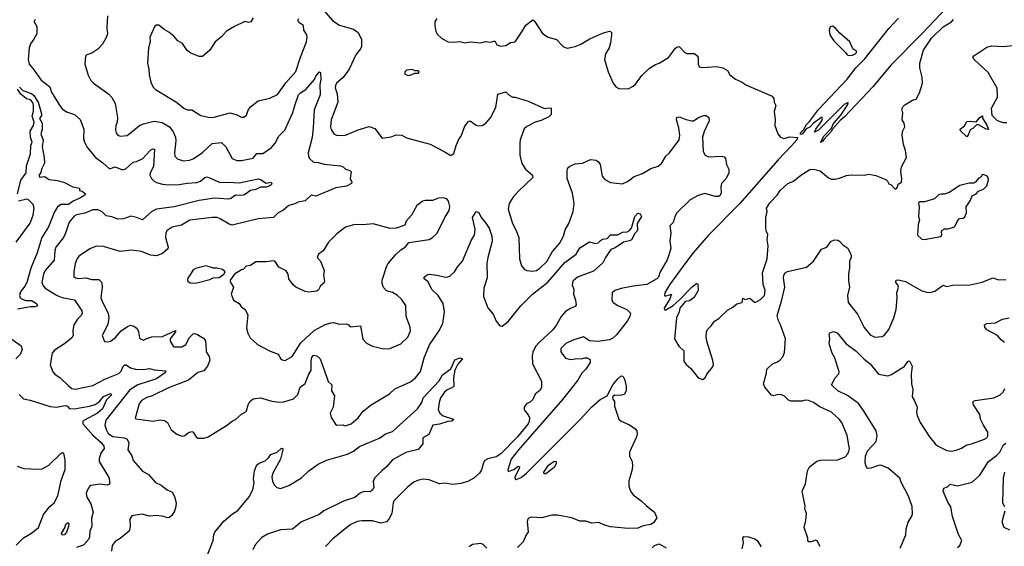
# Model space of a CAD drawing. Extents: x 2057697 to 2160550, y 827490 to 1016834.
# Tile 240 of 256: x 2102964 to 2111313, y 905406 to 909874. Entities that reach past the tile are written whole.
import ezdxf

# ---------------------------------------------------------------- set-up
doc = ezdxf.new("R2010")
doc.units = 0

msp = doc.modelspace()

# ---------------------------------------------------------------- linework, layer by layer
at = {"layer": '0CON20XD'}
for points in [[(2110829, 909981), (2110615, 909753.1), (2110351.9, 909488.1), (2110196.9, 909305), (2109958.3, 909048.3), (2109920.5, 909019.5), (2109855.7, 908944.3), (2109845, 908924.2), (2109781.7, 908858.3), (2109775, 908844), (2109755, 908832.5), (2109783.8, 908885), (2109847, 908953), (2109865, 908993.3), (2109927.3, 909062.7), (2109987.5, 909155), (2109990, 909170), (2109955, 909153.3), (2109736.2, 908935), (2109705, 908920), (2109713.9, 908946.1), (2109766.7, 909015), (2109772.5, 909035), (2109765, 909047.5), (2109694.1, 908995.9), (2109665, 908962.5), (2109633.3, 908946.7), (2109602.5, 908905), (2109585, 908900), (2109583.6, 908913.6), (2109610, 908940), (2109636, 908985), (2109660.9, 909009.1), (2109738.6, 909111.4), (2109980.2, 909369.8), (2110055, 909463.9), (2110129.2, 909540.8), (2110335, 909800), (2110415, 909885.3)], [(2103707.5, 909905), (2103702.9, 909805), (2103709.2, 909755), (2103698.5, 909721.5), (2103666.2, 909665), (2103626.7, 909625), (2103575, 909590), (2103534.1, 909575.9), (2103522.5, 909565), (2103516.7, 909495), (2103543.9, 909403.9), (2103567.7, 909357.7), (2103590, 909335), (2103721.2, 909241.2), (2103745, 909213.3), (2103773.9, 909163.9), (2103792, 909045), (2103791.2, 909005), (2103780, 908975), (2103775.9, 908935.9), (2103780.8, 908915), (2103795, 908894.2), (2103815, 908885.8), (2103875, 908890), (2103978.9, 908975), (2104015, 908990), (2104105, 909012.5), (2104171.2, 909001.2), (2104235, 908964.5), (2104265, 908921.1), (2104285.7, 908875.7), (2104288.4, 908845), (2104275.8, 908745), (2104280, 908715), (2104305, 908690.8), (2104355, 908675.6), (2104405, 908681.9), (2104435, 908694.4), (2104513.3, 908746.7), (2104595, 908823.1), (2104675, 908830.6), (2104712.5, 908795), (2104766.2, 908695), (2104805, 908678.6), (2104845, 908680), (2104945, 908700), (2104975, 908739.2), (2105025, 908738.6), (2105095, 908787.5), (2105131.4, 908825), (2105162, 908885), (2105212.4, 908937.6), (2105281.5, 909085), (2105298.6, 909155), (2105328.6, 909235), (2105345, 909252.9), (2105389.7, 909280.3), (2105462.5, 909367.5), (2105474.6, 909395.4), (2105505, 909430), (2105516, 909426), (2105516.5, 909365), (2105507.8, 909325), (2105512.7, 909235), (2105461.5, 909108.5), (2105452, 908955), (2105445.3, 908875), (2105411.5, 908745), (2105412.7, 908715), (2105421.1, 908695), (2105455, 908665.6), (2105495, 908662.5), (2105545, 908648.2), (2105685, 908632.9), (2105705.7, 908625.7), (2105727.5, 908605), (2105764.1, 908594.1), (2105773.6, 908583.6), (2105766.4, 908526.4), (2105780, 908495), (2105777.5, 908485), (2105735, 908461.4), (2105645, 908448.2), (2105475, 908377.5), (2105434.5, 908385.5), (2105385, 908335.8), (2105325, 908326.9), (2105298.3, 908311.7), (2105245, 908298.1), (2105195, 908253.8), (2105155, 908234), (2105115, 908196), (2104985, 908183.1), (2104881.1, 908158.9), (2104765, 908130.5), (2104739.4, 908139.4), (2104665.3, 908185.3), (2104634.5, 908195.5), (2104595, 908196.7), (2104407.9, 908172.1), (2104335, 908130), (2104257.9, 908112.1), (2104214, 908085), (2104202, 908065), (2104199.2, 908025), (2104222.5, 907945), (2104220.3, 907929.7), (2104175, 907888.8), (2104125, 907871.2), (2104072.5, 907875), (2103997.8, 907907.8), (2103915, 907918.1), (2103815, 907905.6), (2103675, 907950.8), (2103615, 907952.5), (2103565, 907932.5), (2103465, 907866.2), (2103448.3, 907841.7), (2103435.7, 907805), (2103421.9, 907735), (2103423.8, 907695), (2103437.5, 907685), (2103465, 907678.6), (2103525, 907684.4), (2103575, 907668.6), (2103635, 907670.8), (2103660, 907645), (2103664.4, 907604.4), (2103651.4, 907515), (2103665, 907476.7), (2103714.2, 907385), (2103720.8, 907345), (2103711.7, 907288.3), (2103663.8, 907195), (2103684.2, 907144.2), (2103715, 907140), (2103735, 907146.7), (2103775, 907174.2), (2103825.5, 907234.5), (2103879.1, 907270.9), (2103905, 907280.8), (2103933, 907273), (2103958.8, 907255), (2103971.2, 907225), (2103980, 907175), (2103987.5, 907165), (2104015, 907153.8), (2104040.8, 907169.2), (2104085, 907182), (2104175, 907186.7), (2104285.7, 907235.7), (2104285.5, 907225), (2104239.5, 907165), (2104240, 907145), (2104264.3, 907104.3), (2104275, 907098.8), (2104338.8, 907098.8), (2104373.4, 907116.6), (2104405, 907176.2), (2104435, 907208.8), (2104445, 907212), (2104465, 907205.7), (2104521.7, 907171.7), (2104535.7, 907155), (2104543.2, 907123.2), (2104545.6, 907055), (2104570, 907015), (2104575.6, 906985.6), (2104555.5, 906935), (2104525, 906895.6), (2104475, 906880.6), (2104395.4, 906814.6), (2104225, 906749.5), (2104086.3, 906683.7), (2104041.5, 906668.5), (2103997, 906643), (2103977.5, 906615), (2103943.3, 906493.3), (2103947.5, 906487.5), (2104095, 906467.1), (2104155, 906479.6), (2104193.3, 906473.3), (2104216, 906455), (2104247.5, 906395), (2104296.4, 906356.4), (2104341.2, 906341.2), (2104365, 906347.1), (2104395, 906370), (2104425, 906378.8), (2104435, 906373.3), (2104459.2, 906335), (2104475, 906324), (2104525.8, 906324.2), (2104562.5, 906335), (2104718.8, 906431.2), (2104765, 906468.8), (2104795, 906481.2), (2104845, 906526), (2104876.7, 906545), (2104886, 906555), (2104900, 906605), (2104915, 906633.3), (2104945, 906657.5), (2105005, 906664.3), (2105102.3, 906637.7), (2105165, 906628.6), (2105205, 906632.5), (2105285, 906657.5), (2105322.9, 906695), (2105343.1, 906755), (2105385, 906786), (2105414.6, 906865.4), (2105435, 906900), (2105436.6, 906983.4), (2105442.3, 907007.7), (2105455, 907026.9), (2105485, 907023.1), (2105511.9, 906995), (2105565, 906847.5), (2105580, 906805), (2105610, 906775), (2105608.8, 906725), (2105633.6, 906683.6), (2105621.2, 906585), (2105597.5, 906535), (2105605, 906500), (2105641.7, 906441.7), (2105653.6, 906433.6), (2105705, 906436.7), (2105725, 906426.7), (2105775, 906446.2), (2105835, 906496.2), (2105877.9, 906552.1), (2105944.6, 906605.4), (2106100, 906700), (2106145, 906741.4), (2106277.4, 906802.6), (2106320.8, 906835), (2106361.9, 906888.1), (2106394.6, 907005), (2106438.1, 907115), (2106519.3, 907230.7), (2106553.2, 907296.8), (2106566.7, 907395), (2106553.5, 907465), (2106513.3, 907535), (2106459.4, 907585), (2106428.3, 907648.3), (2106394, 907675), (2106395, 907690), (2106413.9, 907706.1), (2106435, 907713.3), (2106505, 907705.6), (2106575, 907689.5), (2106595, 907691.5), (2106615, 907701.1), (2106650, 907735), (2106679.5, 907780.5), (2106719.4, 907825), (2106795.7, 908005), (2106820, 908045), (2106825.6, 908095.6), (2106804.3, 908195.7), (2106834.2, 908245.8), (2106858, 908238), (2106878.5, 908195), (2106917.9, 908147.9), (2106943.8, 908105), (2106968.5, 908038.5), (2106970, 907995), (2106934.4, 907855), (2106924.5, 907805), (2106927.1, 907685), (2106898.6, 907595), (2106897.1, 907525), (2106935, 907428.8), (2106978, 907375), (2107004.4, 907315), (2107035, 907276.2), (2107055, 907272.5), (2107105, 907314.4), (2107214.5, 907445), (2107312.9, 907545), (2107443.4, 907646.6), (2107586.4, 907815), (2107683.8, 907885), (2107715, 907937.5), (2107795, 907990), (2107845, 907976.2), (2107868.3, 907981.7), (2107889.7, 908000.3), (2107905, 908010.6), (2107945, 908018.6), (2107975, 908047.3), (2108035, 908049.5), (2108075, 908070.5), (2108115.5, 908074.5), (2108135, 908084.3), (2108152.2, 908105), (2108180.3, 908205), (2108205, 908232.5), (2108225, 908227.3), (2108237.5, 908205), (2108201.1, 908145), (2108203.6, 908086.4), (2108180.6, 908059.4), (2108153.2, 908006.8), (2108135, 907997.3), (2108083.3, 907986.7), (2108012.5, 907937.5), (2107977.1, 907922.9), (2107931.4, 907855), (2107909.5, 907810.5), (2107830, 907740), (2107695, 907689.5), (2107655.8, 907655), (2107648.5, 907625), (2107664.3, 907585), (2107660, 907545), (2107677.5, 907495), (2107683.8, 907455), (2107675, 907440), (2107635, 907424.5), (2107593.3, 907396.7)], [(2104945, 909890), (2104923.6, 909856.4), (2104905, 909851.2), (2104873, 909857), (2104785, 909816.7), (2104716.7, 909775), (2104675, 909728.8), (2104620.8, 909685), (2104575, 909616.2), (2104515, 909562), (2104485, 909560), (2104415, 909588.6), (2104385, 909611.4), (2104345, 909670.8), (2104305.5, 909695.5), (2104270, 909735), (2104227.9, 909767.9), (2104189.2, 909789.2), (2104145, 909826.7), (2104125, 909827.5), (2104110.7, 909819.3), (2104067.5, 909725), (2104070, 909685), (2104056.2, 909635), (2104048.8, 909505), (2104060, 909455), (2104061.4, 909405), (2104075.6, 909345), (2104095, 909301.2), (2104115, 909281.2), (2104295, 909174), (2104355, 909124.2), (2104385, 909110), (2104425, 909108.8), (2104499.5, 909059.5), (2104575, 909042.9), (2104613, 909047), (2104745, 909084.4), (2104800, 909070), (2104845, 909046.2), (2104865, 909046.7), (2104886.7, 909065), (2104902, 909105), (2104922, 909135), (2104985, 909184.4), (2105085, 909208.9), (2105149.9, 909240.1), (2105221.7, 909338.3), (2105306.5, 909433.5), (2105343.8, 909555), (2105396.9, 909685), (2105400.8, 909725), (2105400, 909745), (2105373.3, 909785), (2105371.2, 909825), (2105330, 909850), (2105323.6, 909866.4), (2105330, 909885)], [(2105537, 909957), (2105619.2, 909865), (2105675, 909826.9), (2105795, 909793.1), (2105835, 909765.7), (2105861, 909705), (2105862.4, 909647.6), (2105855, 909626.7), (2105815.6, 909575), (2105758.2, 909455), (2105706.3, 909383.7), (2105649.1, 909335), (2105640.8, 909315), (2105639.2, 909295), (2105655.3, 909245.3), (2105661.8, 909175), (2105604.5, 909025), (2105600.6, 908965), (2105605, 908943.3), (2105628.8, 908905), (2105655, 908890.8), (2105727.5, 908895), (2105835, 908938.5), (2105926.1, 908966.1), (2105975, 908950), (2106038.3, 908868.3), (2106115, 908878.6), (2106155, 908896.9), (2106204.2, 908894.2), (2106245, 908872.5), (2106445, 908818), (2106562.5, 908755), (2106620.7, 908720.7), (2106645, 908737.5), (2106665, 908807.5), (2106691.2, 908865), (2106708, 908885), (2106738.3, 908971.7), (2106769.5, 909010.5), (2106785, 909016), (2106835, 908978), (2106855, 908972), (2106885, 908976), (2106916.2, 908995), (2106955, 909040), (2107001.7, 909128.3), (2107018.8, 909241.2), (2107085, 909262.5), (2107115, 909232.5), (2107145, 909217.5), (2107165, 909216.7), (2107275, 909183.3), (2107415, 909120), (2107455, 909126.7), (2107471.7, 909121.7), (2107469.3, 909070.7), (2107450.5, 909049.5), (2107385, 909018.8), (2107335, 909003.8), (2107263, 908967), (2107243, 908947), (2107209.2, 908855), (2107204.3, 908825), (2107204, 908725), (2107221.2, 908655), (2107253.3, 908605), (2107312.5, 908555), (2107316.2, 908535), (2107190, 908415), (2107145.5, 908364.5), (2107115.8, 908315), (2107105.8, 908265), (2107142.2, 908145), (2107170.9, 908090.9), (2107196, 908025), (2107201.4, 907845), (2107220, 907785), (2107244.5, 907754.5), (2107265, 907746), (2107315, 907740), (2107345, 907746.7), (2107374.3, 907765), (2107435, 907822.2), (2107483.4, 907906.6), (2107542.2, 907975), (2107574, 908036), (2107589.8, 908090.2), (2107619.6, 908145), (2107658.5, 908245), (2107666.8, 908315), (2107651.8, 908401.8), (2107606.9, 908525), (2107605.7, 908595), (2107613.3, 908616.7), (2107629.1, 908630.9), (2107675, 908649.4), (2107735, 908655.7), (2107805, 908686.9), (2107852.1, 908682.1), (2107869.7, 908669.7), (2107885.8, 908645), (2107904.3, 908545), (2107925, 908518.8), (2107975, 908493.8), (2108075, 908482), (2108118.7, 908501.3), (2108175, 908542.9), (2108245, 908568.6), (2108315, 908610.8), (2108378.3, 908631.7), (2108405.7, 908655), (2108442.2, 908715), (2108474.3, 908745), (2108555, 908853.3), (2108560.5, 908895), (2108554.4, 908955), (2108534.4, 909025), (2108537.5, 909045), (2108555, 909050), (2108615, 909025.7), (2108664.2, 909014.2), (2108677.5, 909015), (2108724.4, 909045.6), (2108765, 909061.2), (2108785, 909060), (2108807.5, 909045), (2108811.4, 909015), (2108767.8, 908925), (2108753, 908877), (2108759.2, 908755), (2108776.7, 908725), (2108805, 908710), (2108915, 908716), (2108938.8, 908708.8), (2108950, 908695), (2108958.8, 908645), (2108976.7, 908605), (2108976.7, 908575), (2108955, 908527.5), (2108914, 908485), (2108908, 908455), (2108911.2, 908405), (2108905, 908383.3), (2108890, 908375), (2108865, 908374.4), (2108775, 908400.4), (2108717.4, 908382.6), (2108649.2, 908345), (2108535.5, 908235), (2108520.9, 908209.1), (2108505, 908153.3), (2108475.6, 908124.4), (2108485.9, 908065.9), (2108478.1, 907995), (2108485.7, 907935), (2108466.9, 907866.9), (2108454.8, 907835), (2108396.1, 907735), (2108379.7, 907690.3), (2108365.3, 907674.7), (2108283.1, 907626.9), (2108165, 907612.1), (2108065, 907591.9), (2108010.8, 907575), (2107989.2, 907555), (2107985.8, 907495), (2107996.2, 907475), (2108035, 907447.5), (2108113.6, 907413.6), (2108142.5, 907382.5), (2108137.3, 907355), (2108116.3, 907315), (2108025, 907199), (2107995, 907172.9), (2107965, 907157.9), (2107865, 907144.2), (2107795, 907148.8), (2107743.6, 907183.6), (2107655, 907156), (2107595, 907126.2), (2107552, 907085), (2107553.8, 907055), (2107592.7, 907002.7)], [(2103096.7, 909875), (2103086.7, 909865), (2103086.2, 909855), (2103108, 909815), (2103108.1, 909755), (2103085, 909708.6), (2103055, 909667.5), (2103044.8, 909635.2), (2103034.7, 909534.7), (2103045, 909496), (2103086.6, 909446.6), (2103145, 909359.4), (2103219.4, 909305), (2103235, 909258), (2103295, 909156.2), (2103325, 909118.8), (2103360.9, 909090.9), (2103428.7, 909068.7), (2103476.6, 909026.6), (2103506.9, 908945), (2103505.6, 908865), (2103513.4, 908833.4), (2103534.5, 908794.5), (2103605, 908706.2), (2103670.3, 908660.3), (2103722.1, 908612.1), (2103735, 908610), (2103775, 908624.3), (2103835, 908599.5), (2103865, 908609.1), (2103925, 908664.4), (2103955, 908670.8), (2104008, 908695), (2104034.6, 908725.4), (2104075, 908768.6), (2104095, 908778), (2104106, 908775), (2104098, 908628), (2104069.5, 908575), (2104066.9, 908555), (2104081.1, 908525), (2104102.9, 908505), (2104125, 908492.3), (2104175, 908479.2), (2104225, 908472.8), (2104315, 908475.3), (2104385, 908487.2), (2104465, 908492), (2104496.2, 908503.8), (2104535, 908534.4), (2104555, 908540.6), (2104665, 908492.7), (2104735, 908496.6), (2104825, 908490.9), (2104985, 908524.6), (2105007.3, 908517.3), (2105055, 908487.5), (2105095, 908495.6), (2105101.4, 908485), (2105098.6, 908475), (2105085, 908463.1), (2105055, 908453.8), (2105005, 908454.2), (2104966.4, 908433.6), (2104920, 908425), (2104871.3, 908388.7), (2104846.6, 908383.4), (2104795, 908384.3), (2104755, 908356), (2104735, 908351.9), (2104615, 908360), (2104485, 908339.6), (2104275, 908285.9), (2104125, 908265.9), (2104085, 908247.5), (2104005, 908175.6), (2103955, 908195.5), (2103905.4, 908205.4), (2103845, 908184.5), (2103795, 908181.1), (2103745, 908202.2), (2103698.2, 908208.2), (2103662.3, 908242.3), (2103630.4, 908260.4), (2103585, 908261.8), (2103515, 908232.5), (2103445, 908217.8), (2103425, 908205.7), (2103384.6, 908155.4), (2103352.7, 908062.7), (2103335.3, 908024.7), (2103271.8, 907945), (2103262.3, 907915), (2103256.2, 907833.8), (2103180.9, 907745), (2103166.7, 907713.3), (2103152.1, 907645), (2103163.1, 907615), (2103181.4, 907595), (2103282.9, 907535), (2103325, 907517.8), (2103427.7, 907497.7), (2103492.2, 907405), (2103493.3, 907385), (2103485.6, 907365), (2103455, 907334), (2103424.5, 907285), (2103415.6, 907235.6), (2103416.9, 907195), (2103407.1, 907175), (2103345, 907122.9), (2103259.7, 907070.3), (2103239.2, 907045), (2103222.9, 906945), (2103244.3, 906885), (2103262, 906865), (2103308, 906835), (2103375, 906768.8)], [(2106500, 909885), (2106483.6, 909856.4), (2106483.9, 909823.9), (2106493.6, 909773.6), (2106507, 909747), (2106543.9, 909713.9), (2106597, 909687), (2106645, 909683.3), (2106695, 909690), (2106735, 909676.7), (2106785, 909686.2), (2106875, 909678), (2106915, 909690), (2106953.6, 909683.6), (2106993, 909693), (2107009.5, 909659.5), (2107045, 909650), (2107085.8, 909654.2), (2107125, 909681.2), (2107165, 909686.7), (2107221.7, 909771.7), (2107255, 909826.7), (2107315, 909873.3), (2107330.5, 909860.5), (2107396.1, 909756.1), (2107444.1, 909724.1), (2107515, 909706.7), (2107575, 909642.5), (2107605, 909633.3), (2107675, 909646.7), (2107717.3, 909662.7), (2107798.8, 909711.2), (2107905, 909760), (2107965, 909776.7), (2107975, 909772.5), (2107982.5, 909765), (2107982.5, 909745), (2107973, 909677), (2107961.2, 909635), (2107931.2, 909585), (2107922, 909535), (2107955, 909430), (2107997.5, 909335), (2108020, 909305), (2108045, 909291.2), (2108125, 909287.5), (2108165, 909308.8), (2108185, 909326.2), (2108240.5, 909399.5), (2108305, 909463.3), (2108355, 909493.3), (2108386.4, 909503.6), (2108465, 909554.2), (2108525, 909631.2), (2108535, 909641.2), (2108555, 909646.2), (2108605, 909594.2), (2108625, 909587.1), (2108685, 909586), (2108707.7, 909567.7), (2108716.2, 909555), (2108716.7, 909495), (2108725, 909472.5), (2108755, 909466.7), (2108873.9, 909476.1), (2108927.5, 909465), (2108965, 909443.3), (2108986.7, 909405), (2109035, 909370), (2109085, 909346.7), (2109127.8, 909317.8), (2109344.5, 909224.5), (2109358.8, 909205), (2109361.2, 909175), (2109376, 909145), (2109362.5, 909095), (2109370, 909025), (2109366.2, 908975), (2109393.3, 908905), (2109415, 908876.7), (2109445, 908866), (2109495, 908878.6), (2109560, 908875), (2109553.3, 908855), (2109507.9, 908802.1), (2109394.4, 908685), (2109069, 908311), (2108804.5, 908045), (2108675.6, 907895), (2108605, 907802.9), (2108474.4, 907625), (2108433.8, 907555), (2108432.5, 907535), (2108438.3, 907528.3), (2108490, 907545), (2108476, 907505), (2108430, 907425), (2108431.7, 907411.7), (2108442.5, 907412.5), (2108505, 907450), (2108557.1, 907492.9), (2108665, 907608.1), (2108703.3, 907635), (2108713.3, 907633.3), (2108716, 907575), (2108684.1, 907515.9), (2108645, 907488.8), (2108606.4, 907483.6), (2108562.5, 907425), (2108556.2, 907395), (2108533.8, 907345), (2108517, 907167), (2108553.9, 907103.9), (2108596.7, 907065), (2108597, 906977), (2108615, 906947.5), (2108653.9, 906913.9), (2108716.1, 906836.1), (2108755, 906821.2), (2108775.8, 906834.2), (2108791.2, 906865), (2108840, 906925), (2108846.2, 906945), (2108842.3, 906982.3), (2108790, 907145), (2108783.9, 907186.1), (2108786.7, 907225), (2108795.9, 907244.1), (2108828.8, 907275), (2108856.7, 907315), (2108891.7, 907338.3), (2108965, 907410), (2109010, 907435), (2109046.4, 907463.6), (2109090, 907475), (2109095, 907510), (2109115, 907500), (2109155, 907512.5), (2109195, 907477.5), (2109205, 907477.5), (2109245, 907498.8), (2109278.8, 907535), (2109284.2, 907575), (2109267.7, 907627.7), (2109263.5, 907725), (2109301.9, 907845), (2109310, 907955), (2109302, 908005), (2109308.8, 908055), (2109296.7, 908075), (2109291.2, 908105), (2109291.2, 908195), (2109301.2, 908245), (2109296.7, 908275), (2109325, 908320), (2109385.9, 908384.1), (2109413.8, 908425), (2109476.4, 908483.6), (2109525, 908503.3), (2109586.4, 908553.6), (2109665, 908604), (2109695.9, 908605.9), (2109751.7, 908591.7), (2109822.7, 908532.7), (2109845, 908521.2), (2109875, 908520), (2109915, 908528), (2109975, 908552), (2110015, 908558.8), (2110125, 908553.3), (2110165, 908563.8), (2110225, 908552.5), (2110308.3, 908518.3), (2110323.3, 908505), (2110335, 908482.5), (2110350, 908475), (2110385, 908440), (2110395, 908440), (2110408.3, 908451.7), (2110411.7, 908478.3), (2110440, 908495), (2110443.3, 908525), (2110436.2, 908585), (2110442, 908625), (2110484, 908705), (2110474.2, 908765), (2110457.1, 908815), (2110445.7, 908895), (2110449.2, 908925), (2110469.2, 908965), (2110463.8, 908995), (2110445.7, 909025), (2110453.6, 909083.6), (2110443.6, 909116.4), (2110452.5, 909135), (2110469.3, 909150.7), (2110535, 909190), (2110565, 909200), (2110595, 909252.5), (2110620.8, 909335), (2110617.1, 909385), (2110596.6, 909466.6), (2110595.6, 909505), (2110627.1, 909615), (2110695, 909715.7)], [(2109995, 909570), (2110025, 909573.8), (2110055, 909586.7), (2110062.5, 909605), (2110027.5, 909627.5), (2110002.5, 909685), (2109918.3, 909758.3), (2109877.5, 909805), (2109855, 909817.5), (2109837, 909813), (2109826.7, 909785), (2109833.3, 909745), (2109867.5, 909695), (2109966.4, 909596.4), (2109980, 909575), (2109995, 909570)], [(2110695, 909715.7), (2110795, 909811.9), (2110865.5, 909854.5), (2110882.5, 909875)], [(2111335, 908998.5), (2111305, 908999.1), (2111255, 909016.9), (2111211.3, 909061.3), (2111205.6, 909124.4), (2111254.2, 909215), (2111252.9, 909292.9), (2111177.5, 909425), (2111056.2, 909535), (2111047.5, 909555), (2111054.2, 909565.8), (2111165, 909640), (2111205, 909650.8), (2111305, 909646), (2111405, 909656.9)], [(2106255, 909400), (2106275, 909402.5), (2106315, 909420), (2106345, 909420), (2106350, 909435), (2106345, 909440), (2106315, 909440), (2106295, 909452.5), (2106245, 909446.7), (2106232.5, 909435), (2106227.5, 909415), (2106255, 909400)], [(2102962.6, 909302.6), (2102992, 909272), (2103065, 909247.7), (2103085, 909231.2), (2103120, 909175), (2103148.8, 909075), (2103147.8, 909062.2), (2103132, 909035), (2103155.6, 908995), (2103154.6, 908945.4), (2103144.4, 908905), (2103162.2, 908852.2), (2103154.6, 908795), (2103171.9, 908705), (2103173.4, 908656.6), (2103150, 908605), (2103143.9, 908576.1), (2103125, 908552.5), (2103135, 908538.8), (2103175, 908542.5), (2103215, 908517.5), (2103285, 908510), (2103345, 908492), (2103415, 908455.7), (2103470, 908445), (2103470, 908425), (2103495, 908420), (2103523.3, 908395), (2103516.7, 908385), (2103475, 908360.4), (2103416.1, 908333.9), (2103379.2, 908305), (2103315, 908304.4), (2103283.6, 908286.4), (2103257.8, 908242.2), (2103209.6, 908115), (2103151.2, 908025), (2103111.1, 907895), (2103058.4, 907765), (2103025.2, 907645), (2103008.3, 907611.7), (2102971.9, 907565), (2102962.1, 907535), (2102966.7, 907516.7), (2102980.6, 907505), (2103015, 907490), (2103065, 907491.1), (2103107.1, 907465), (2103116, 907445), (2103095, 907437.1), (2103055, 907437.5), (2102945, 907416.7)], [(2102944.3, 908395.7), (2102975, 908511.2), (2103018.8, 908575), (2103022, 908635), (2103054.4, 908735), (2103058, 908805), (2103070, 908835), (2103056.9, 908876.9), (2103052.8, 908927.2), (2103082, 908975), (2103086.5, 909005), (2103070, 909055), (2103082.3, 909097.7), (2103082.1, 909145), (2103075, 909170.8), (2103055, 909193.5), (2103022.2, 909202.2), (2102972.3, 909242.3), (2102945.8, 909285)], [(2110995, 908880), (2110941.7, 908931.7), (2110940, 908945), (2110976.4, 908973.6), (2110995, 909008.8), (2111025, 909013.3), (2111075, 909007.5), (2111105, 909042.5), (2111128.3, 909058.3), (2111128.3, 909038.3), (2111165, 908980), (2111178.3, 908941.7), (2111160, 908945), (2111095, 908982.5), (2111078.3, 908981.7), (2111045, 908950), (2111025, 908940), (2111007, 908893), (2110995, 908880)], [(2110645, 908007.5), (2110665, 908013.3), (2110776.1, 908033.9), (2110782.5, 908045), (2110780, 908075), (2110785, 908086.7), (2110805, 908098.8), (2110835, 908100), (2110885, 908113.8), (2110896.2, 908125), (2110915, 908167.5), (2110933.6, 908186.4), (2110965, 908190), (2110978.3, 908201.7), (2110992.5, 908235), (2110990, 908285), (2111023.6, 908336.4), (2111041.2, 908378.8), (2111075, 908397.5), (2111095, 908420), (2111137.5, 908435), (2111166.2, 908465), (2111180, 908515), (2111176.7, 908535), (2111166.7, 908545), (2111135, 908560), (2111125, 908557.5), (2111113, 908537), (2111092.5, 908525), (2111073, 908497), (2111055, 908487.5), (2111015, 908486.7), (2110935, 908467.5), (2110845, 908407.5), (2110805, 908392.5), (2110775, 908393.3), (2110755, 908386.7), (2110720, 908355), (2110635, 908327.5), (2110595, 908327.5), (2110585, 908320), (2110590, 908285), (2110586.7, 908205), (2110593.3, 908175), (2110583.8, 908135), (2110577.5, 908045), (2110615, 908012.5), (2110645, 908007.5)], [(2102934.1, 907985.9), (2103051.5, 908148.5), (2103077.8, 908215), (2103086.9, 908275), (2103079.2, 908305), (2103035, 908347.5), (2103025, 908350), (2102955, 908334)], [(2105215, 906983.3), (2105274, 907015), (2105347.6, 907132.4), (2105462.2, 907237.8), (2105553.2, 907286.8), (2105605, 907302.9), (2105625, 907304.2), (2105675, 907291.4), (2105735, 907293.8), (2105752.5, 907285), (2105767, 907267), (2105855, 907277.5), (2105875, 907162.5), (2105905, 907130), (2105955, 907103.3), (2106052.3, 907082.3), (2106103.6, 907083.6), (2106195, 907123.8), (2106255, 907181.2), (2106277.8, 907235), (2106276.2, 907265), (2106240.6, 907355), (2106238.8, 907448.8), (2106201.7, 907501.7), (2106166.7, 907535), (2106125, 907559.2), (2106074.3, 907574.3), (2106050.3, 907600.3), (2106038.1, 907635), (2106036.9, 907665), (2106077.1, 907785), (2106089.2, 907805), (2106151.7, 907878.3), (2106195, 907920), (2106235, 907947.5), (2106265, 907982.5), (2106435, 908010), (2106465, 908026.7), (2106505, 908063.3), (2106568, 908195), (2106607.1, 908255), (2106611.7, 908288.3), (2106600.8, 908335), (2106585, 908354), (2106555, 908362.5), (2106515, 908359.2), (2106465, 908340), (2106405, 908341.1), (2106381.2, 908335), (2106331.9, 908298.1), (2106286.7, 908215), (2106240, 908165), (2106229.3, 908130.7), (2106156.4, 908103.6), (2106105, 908101.2), (2105962.7, 908142.7), (2105875, 908134.2), (2105796.4, 908136.4), (2105785, 908131.2), (2105727.9, 908112.1), (2105653.8, 908056.2), (2105581.2, 907985), (2105536.4, 907913.6), (2105497.5, 907885), (2105487.5, 907855), (2105513.6, 907823.6), (2105546.1, 907746.1), (2105541.2, 907705), (2105548.8, 907655), (2105541.7, 907638.3), (2105514, 907615), (2105499.1, 907580.9), (2105485, 907570.8), (2105416.9, 907563.1), (2105385, 907566.9), (2105305, 907605.7), (2105283.8, 907623.8), (2105245.8, 907675), (2105240, 907715), (2105225, 907742.5), (2105161.2, 907775), (2105131.7, 907821.7), (2105118.3, 907828.3), (2105055, 907818.8), (2104965, 907818.8), (2104921.7, 907788.3), (2104885, 907783.3), (2104862.5, 907757.5), (2104845, 907752.5), (2104785, 907713.8), (2104747.5, 907665), (2104748.3, 907648.3), (2104776.2, 907605), (2104756.7, 907545), (2104777.5, 907495), (2104825, 907466.7), (2104844.1, 907434.1), (2104871.7, 907418.3), (2104899.3, 907369.3), (2104887, 907257), (2104897.5, 907215), (2104917.5, 907175), (2104979.3, 907119.3), (2105083, 907063), (2105155, 907036.7), (2105177, 906997), (2105188.3, 906988.3), (2105215, 906983.3)], [(2109752.5, 905405), (2109725, 905452.5), (2109715, 905457.5), (2109675, 905443.3), (2109655, 905442.5), (2109647.5, 905455), (2109647.5, 905475), (2109616.2, 905565), (2109631.2, 905625), (2109636, 905685), (2109621.2, 905725), (2109623.6, 905746.4), (2109600, 905875), (2109626.2, 905935), (2109644, 906045), (2109660.5, 906079.5), (2109723, 906127), (2109755, 906136.7), (2109900.7, 906139.3), (2109962.5, 906165), (2109985, 906190), (2109995, 906212.5), (2110000, 906235), (2109996.1, 906263.9), (2109980, 906345), (2109934.2, 906455), (2109913.8, 906485), (2109848.8, 906545), (2109748.5, 906588.5), (2109695, 906625.6), (2109652.4, 906642.4), (2109625, 906645.7), (2109595, 906638.6), (2109505, 906638.1), (2109483.8, 906645), (2109448.3, 906678.3), (2109425, 906690.8), (2109395, 906692.9), (2109355, 906683.8), (2109338.3, 906688.3), (2109281.2, 906755), (2109272, 906785), (2109296.6, 906873.4), (2109300.7, 906909.3), (2109348.8, 906955), (2109385, 906967.5), (2109410, 906985), (2109435.5, 907014.5), (2109449.7, 907050.3), (2109456.5, 907165), (2109415.9, 907285.9), (2109398.3, 907318.3), (2109388.1, 907365), (2109424.6, 907485), (2109452.9, 907605), (2109440.6, 907685), (2109443.6, 907706.4), (2109454.6, 907725.4), (2109475, 907736.9), (2109635.5, 907774.5), (2109696.2, 907825), (2109764.2, 907925.8), (2109807.3, 907942.7), (2109845, 907993.8), (2109875, 908006.2), (2109902.3, 908002.3), (2109915.7, 907995.7), (2109942.7, 907962.7), (2109985, 907936.7), (2110013.3, 907875), (2110013.3, 907855), (2110000, 907825), (2110001.7, 907768.3), (2109992.5, 907715), (2109992.3, 907657.7), (2110000, 907605), (2109984.2, 907535), (2109989.2, 907475), (2110069.2, 907375), (2110125, 907261.2), (2110175, 907200), (2110215, 907180), (2110276.7, 907186.7), (2110295, 907193.3), (2110334.2, 907245.8), (2110377.1, 907345), (2110395.6, 907414.4), (2110405.7, 907515), (2110403.2, 907556.8), (2110416.9, 907605), (2110410.8, 907625), (2110394.3, 907645), (2110395.7, 907664.3), (2110415, 907667.5), (2110475, 907651.9), (2110615, 907573.8), (2110655, 907561.2), (2110685, 907560), (2110725, 907570), (2110795, 907621.2), (2110825, 907611.2), (2110875, 907622.5), (2111025, 907624.2), (2111125, 907647.5), (2111215, 907683.1), (2111265, 907667.1), (2111325, 907670)], [(2104435, 907637.5), (2104465, 907642.5), (2104575, 907668.8), (2104605, 907683.8), (2104655, 907686.7), (2104696.2, 907715), (2104705.9, 907735.9), (2104684.1, 907754.1), (2104635, 907766.7), (2104607, 907767), (2104545, 907786.7), (2104455, 907763.8), (2104435, 907752.5), (2104405, 907700), (2104390, 907685), (2104387.5, 907665), (2104390, 907655), (2104410.7, 907640.7), (2104435, 907637.5)], [(2107593.3, 907396.7), (2107555.3, 907354.7), (2107516, 907285), (2107485, 907243.5), (2107370.9, 907139.1), (2107339.1, 907100.9), (2107315, 907053.3), (2107309.5, 907025), (2107313.1, 906955), (2107387.7, 906807.7), (2107390, 906755), (2107378.3, 906731.7), (2107335, 906697.5), (2107315, 906652.5), (2107295, 906632.5), (2107262.5, 906615), (2107243, 906587), (2107242.5, 906565), (2107275, 906522.5), (2107287.5, 906495), (2107284.4, 906465), (2107274.6, 906445), (2107184.7, 906335), (2107045, 906191.3), (2107005, 906164.4), (2106935, 906147.5), (2106907, 906133), (2106896.7, 906115), (2106880.8, 906055), (2106862.2, 906025), (2106815.6, 905985), (2106765, 905957.1), (2106705, 905939.5), (2106635, 905931.4), (2106572.7, 905942.7), (2106524.4, 905935.6), (2106435, 905970), (2106385, 905975.2), (2106345, 905968.3), (2106305, 905949.3), (2106252, 905908), (2106139.6, 905795), (2106131.1, 905775), (2106119.2, 905685), (2106094.8, 905635.3), (2106075, 905613.6), (2106025, 905602.2), (2105955, 905622.5), (2105865, 905622.9), (2105825, 905617.1), (2105765, 905588.8), (2105620.3, 905469.7), (2105556, 905405)], [(2111315.8, 907135), (2111286.2, 907156.2), (2111255.4, 907195.4), (2111165, 907242), (2111148, 907265), (2111143.8, 907285), (2111165, 907295.8), (2111237.3, 907302.7), (2111297.3, 907332.7), (2111355, 907344.4)], [(2110182.1, 906067.9), (2110157.1, 906067.1), (2110142.8, 906082.8), (2110134.6, 906115), (2110135, 906172.5), (2110155, 906218.9), (2110227.1, 906295), (2110234.4, 906345), (2110225.4, 906385.4), (2110119.3, 906559.3), (2110076.4, 906616.4), (2109984.7, 906684.7), (2109902, 906725), (2109847.5, 906775), (2109877.5, 906835), (2109910.7, 906869.3), (2109913.3, 906885), (2109875.6, 907005), (2109853.1, 907045), (2109828.6, 907125), (2109832.5, 907165), (2109828, 907205), (2109835, 907218), (2109865, 907227.5), (2109895, 907216), (2109973.4, 907123.4), (2110054.3, 907064.3), (2110125, 906994), (2110175, 906952.9), (2110245, 906866.9), (2110325, 906852.9), (2110357.4, 906862.6), (2110441.7, 906918.3), (2110465, 906927.5), (2110495, 906972.5), (2110505, 906980), (2110513, 906973), (2110533.1, 906935), (2110522.9, 906865), (2110527.1, 906785), (2110538.5, 906735), (2110531.4, 906675), (2110550, 906645), (2110572.9, 906585), (2110568.9, 906545), (2110573.3, 906515), (2110599.1, 906455), (2110678.1, 906335), (2110727.1, 906275), (2110748, 906258), (2110825, 906218.1), (2110865, 906214.3), (2110905, 906221.4), (2110951.3, 906238.7), (2110995, 906265.8), (2111035.4, 906274.6), (2111145, 906315.8), (2111165, 906326.2), (2111173.9, 906343.9), (2111174.4, 906375), (2111135.5, 906435), (2111111.9, 906485), (2111105.7, 906525), (2111051.2, 906605), (2111046.7, 906625), (2111052.9, 906637.1), (2111065.8, 906644.2), (2111225.3, 906664.7), (2111278.7, 906691.3), (2111304.5, 906715), (2111316.2, 906745)], [(2102889.2, 907169.2), (2102975.3, 907105.3), (2102985.6, 907075), (2102967.4, 907032.6), (2102932.5, 906995)], [(2104555.4, 905334.6), (2104605.5, 905454.5), (2104610.6, 905505), (2104620, 905525), (2104695, 905618), (2104768.7, 905681.3), (2104815, 905709.2), (2104908.6, 905825), (2104940, 905885), (2104950.9, 905945), (2104947.4, 905977.4), (2104954.4, 906045), (2104975, 906096.2), (2104995, 906111.2), (2105045, 906131.2), (2105075, 906156.2), (2105094, 906186), (2105146.5, 906203.5), (2105185, 906239.2), (2105195.6, 906235.6), (2105195.7, 906224.3), (2105174.2, 906145), (2105110.5, 906025), (2105103.3, 905995), (2105108.1, 905955), (2105125, 905923.8), (2105145, 905904), (2105175.9, 905895.9), (2105245, 905922.2), (2105355, 905987.8), (2105415, 906045.7), (2105495, 906102.5), (2105565.8, 906135.8), (2105745, 906187.1), (2105795, 906214.3), (2105845, 906251.4), (2105986.7, 906313.3), (2106015, 906324.3), (2106065, 906359.4), (2106125, 906380), (2106337.3, 906572.7), (2106374.3, 906625), (2106385, 906666), (2106520.3, 906809.7), (2106548.2, 906861.8), (2106619.6, 906910.4), (2106655, 906986.7), (2106695, 907004), (2106717.5, 906995), (2106680.2, 906949.8), (2106655, 906900), (2106643.3, 906835), (2106645.9, 906764.1), (2106635, 906752), (2106587.5, 906732.5), (2106565, 906712.5), (2106531.1, 906665), (2106520.8, 906625), (2106513.9, 906566.1), (2106526.7, 906535), (2106555, 906514), (2106642.5, 906485), (2106640, 906475), (2106625, 906466.2), (2106594, 906464), (2106525, 906441.4), (2106467, 906433), (2106432.5, 906355), (2106383.8, 906325), (2106383.3, 906275), (2106342.5, 906227.5), (2106238, 906202), (2106125, 906140), (2106075, 906080), (2106033.4, 906046.6), (2105973.8, 905985), (2105962.5, 905955), (2105966.9, 905905), (2105955.4, 905884.6), (2105935, 905869.2), (2105885, 905870), (2105855, 905860), (2105805, 905821.2), (2105710.4, 905789.6), (2105544.1, 905705.9), (2105504, 905675), (2105355, 905614.2), (2105278.7, 905551.3), (2105175, 905545.5), (2105065, 905507.8), (2105018.6, 905481.4), (2104960.9, 905419.1), (2104941.8, 905375)], [(2107592.7, 907002.7), (2107635, 906991.2), (2107695, 907000), (2107725, 906996.2), (2107755, 907006.2), (2107775, 907003.8), (2107801.2, 906991.2), (2107800, 906965), (2107765, 906909.1), (2107730.5, 906875), (2107697.7, 906815), (2107568, 906652), (2107194.6, 906225), (2107132.5, 906145), (2107103.3, 906055), (2107105, 906040), (2107155, 906058.8), (2107190, 906085), (2107201.7, 906081.7), (2107198.8, 906065), (2107161.2, 905995), (2107165, 905977.5), (2107175, 905973.3), (2107215, 905988.8), (2107262.8, 906027.2), (2107715, 906478.2), (2107815, 906588), (2107885, 906652.2), (2107946.4, 906683.6), (2107993.6, 906775), (2108035, 906827.9), (2108065, 906851.1), (2108079.5, 906849.5), (2108091.9, 906825), (2108106, 906765), (2108106.1, 906723.9), (2108090, 906695), (2108055, 906686.7), (2108010.7, 906689.3), (2107990, 906675), (2107992.5, 906655), (2108007.5, 906635), (2108006.7, 906595), (2108045, 906483.3), (2108065, 906468), (2108135, 906436.2), (2108180, 906405), (2108196.7, 906385), (2108199.5, 906360.5), (2108194.2, 906335), (2108136.2, 906205), (2108135, 906170), (2108156.2, 906125), (2108161.2, 906085), (2108155.8, 906045), (2108127.9, 905962.1), (2108128.9, 905915), (2108144, 905874), (2108165, 905841.4), (2108235, 905792.5), (2108278.7, 905748.7), (2108346.2, 905695), (2108367, 905647), (2108337.5, 905605), (2108315, 905591.2), (2108249.5, 905580.5), (2108205, 905560), (2108125, 905556), (2107975, 905571.2), (2107924, 905584), (2107875, 905608.8), (2107815, 905602.5), (2107765, 905620), (2107715, 905618), (2107645, 905647.1), (2107525, 905670), (2107475, 905670.8), (2107391.7, 905648.3), (2107305, 905653.3), (2107285, 905647.5), (2107273.9, 905636.1), (2107266.7, 905615), (2107276.7, 905525), (2107261.7, 905508.3), (2107233.3, 905445), (2107185, 905396.7)], [(2103375, 906768.8), (2103405, 906745.8), (2103435, 906740), (2103585, 906769.4), (2103692.6, 906827.4), (2103805, 906871.4), (2103825, 906892.9), (2103842.5, 906935), (2103855, 906946.1), (2103865.8, 906945.8), (2103905, 906920), (2103945, 906908.2), (2104014.1, 906905.9), (2104065.5, 906915.5), (2104105, 906903.8), (2104200, 906895), (2104201.4, 906885), (2104191.5, 906875), (2104125, 906825.6), (2103966.9, 906775), (2103897.7, 906732.3), (2103694, 906475), (2103686.2, 906435), (2103699.1, 906390.9), (2103715, 906362.5), (2103755, 906338.8), (2103850, 906325), (2103876, 906315), (2103890, 906285), (2103880.8, 906225), (2103915, 906173.3), (2103926.7, 906135), (2104005, 906042.9), (2104056.2, 906016.2), (2104115, 905948.1), (2104163.8, 905925), (2104215.6, 905885.6), (2104255.7, 905865.7), (2104277.4, 905827.4), (2104290, 905775), (2104288.9, 905745), (2104275.7, 905705), (2104255, 905667.5), (2104235, 905650), (2104215, 905646.7), (2104185, 905660), (2104125, 905666.2), (2104065, 905660.8), (2104002.3, 905677.7), (2103916.2, 905663.8), (2103896.7, 905635), (2103901.2, 905575), (2103891.2, 905535), (2103815, 905470.8), (2103772.6, 905447.4), (2103746.8, 905413.2), (2103742.5, 905365)], [(2102960, 906695), (2102995.7, 906655.7), (2103052.5, 906645), (2103223.1, 906593.1), (2103275, 906587.5), (2103349.4, 906599.4), (2103368.8, 906595), (2103384.5, 906574.5), (2103425, 906573.6), (2103555, 906594.1), (2103605, 906610.3), (2103638.5, 906631.5), (2103675, 906675.9), (2103735, 906701.4), (2103742.5, 906695), (2103737.5, 906685), (2103701.1, 906648.9), (2103665, 906571.3), (2103625, 906535.7), (2103508.1, 906471.9), (2103500.6, 906465), (2103499.5, 906445), (2103585, 906350), (2103656, 906286), (2103677.3, 906255), (2103680, 906235), (2103653.4, 906195), (2103637.5, 906147.5), (2103637.3, 906125), (2103719.5, 905989.5), (2103729.4, 905945), (2103720.3, 905929.7), (2103705.5, 905924.5), (2103645, 905933.1), (2103567.6, 905922.4), (2103555, 905913.8), (2103533.3, 905875), (2103528.5, 905855), (2103534, 905824), (2103566.4, 905765), (2103586.2, 905695), (2103573.9, 905645), (2103575.5, 905574.5), (2103559.4, 905535), (2103555.6, 905485), (2103547.8, 905465), (2103504.2, 905415.8), (2103446.7, 905395)], [(2110917.5, 905395), (2110935, 905412.5), (2110953.3, 905455), (2110926.1, 905506.1), (2110875, 905657.5), (2110860.8, 905740.8), (2110835, 905780), (2110793.8, 905875), (2110800.7, 905899.3), (2110830.7, 905909.3), (2110855, 905932.5), (2110915, 905918.8), (2111040, 905950), (2111105, 906010), (2111178.1, 906125), (2111245.6, 906175), (2111274.3, 906205), (2111305, 906266.2), (2111325, 906280)], [(2102934.6, 905415.4), (2102995, 905477.8), (2103065, 905518), (2103122.5, 905565), (2103165.5, 905675), (2103220, 905745), (2103255, 905775.5), (2103286.2, 905835), (2103315.2, 905965), (2103348.5, 906058.5), (2103349.4, 906139.4), (2103336.9, 906196.9), (2103315, 906195.7), (2103209, 906091), (2103150.4, 906059.6), (2103116.1, 906056.1), (2103001.9, 906061.9), (2102945, 906082.3)], [(2107425, 906020), (2107410.5, 906020.5), (2107409.2, 906035), (2107447.7, 906095), (2107495, 906128.1), (2107513.3, 906125), (2107512, 906105), (2107495, 906073.8), (2107425, 906020)], [(2110430.3, 905389.7), (2110476.7, 905503.3), (2110480.8, 905555), (2110499.1, 905610.9), (2110528.9, 905661.1), (2110535, 905682.5), (2110532.2, 905745), (2110501.7, 905831.7), (2110439.7, 905949.7), (2110427.5, 905985), (2110327.6, 906067.6), (2110265, 906092.9), (2110245, 906091.4), (2110182.1, 906067.9)], [(2111315.8, 906035), (2111302.5, 905985), (2111297.1, 905775), (2111313.8, 905745)], [(2111317.1, 905705), (2111295.8, 905625), (2111295.9, 905605.9), (2111308.8, 905568.8), (2111357.5, 905545)], [(2103325, 905500.9), (2103318.1, 905515), (2103347.9, 905562.1), (2103356.2, 905595), (2103375, 905608.8), (2103380, 905595), (2103376.5, 905575), (2103360, 905525), (2103345, 905502.5), (2103325, 905500.9)], [(2109091.2, 905385), (2109101.2, 905435), (2109096.2, 905475), (2109105, 905490), (2109145, 905485.8), (2109198.3, 905468.3), (2109216.7, 905455), (2109251.2, 905401.2)], [(2106925, 905391.2), (2106895, 905421.2), (2106875, 905428.8), (2106805, 905422), (2106775, 905401.4)], [(2108326.4, 905393.6), (2108346.4, 905413.6), (2108386.4, 905426.4), (2108445, 905394.2)]]:
    msp.add_lwpolyline(points, dxfattribs=at)

doc.saveas('drawing.dxf')
